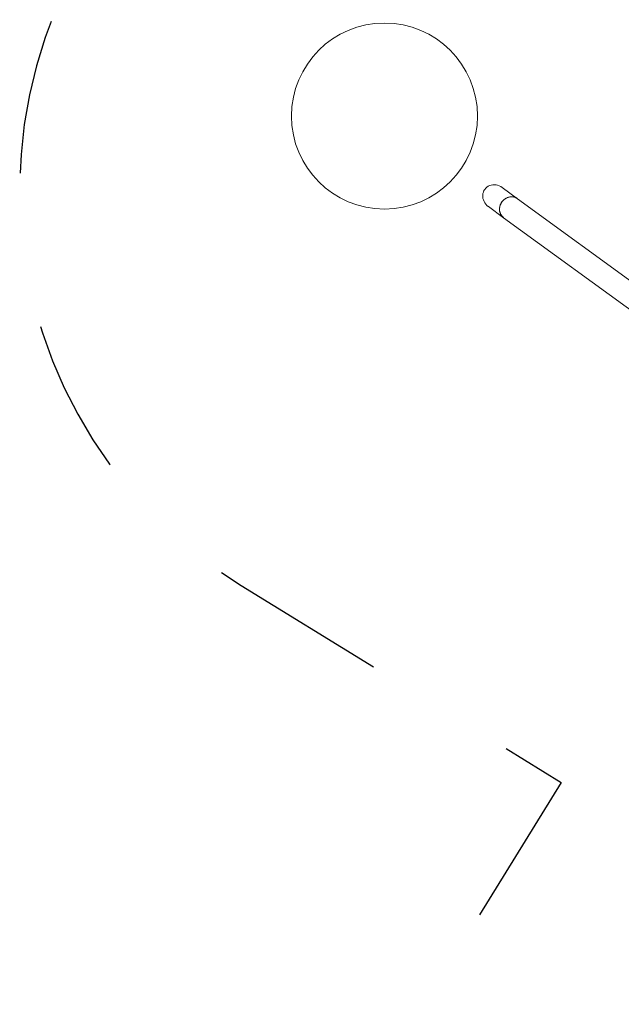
# Model space of a CAD drawing. Extents: x 5459245 to 5462690, y 5971016 to 5972523.
# Tile 37 of 136: x 5462438.92 to 5462440.86, y 5972212.15 to 5972215.31. Entities that reach past the tile are written whole.
import ezdxf

# ---------------------------------------------------------------- set-up
doc = ezdxf.new("R2010")
doc.units = 0
doc.linetypes.add('8', pattern=[0.5, 0.25, -0.25])
doc.layers.add('A_MAŁA ARCHITEKTURA', color=195, linetype='CONTINUOUS', lineweight=9)

# ---------------------------------------------------------------- blocks, each defined once
blk = doc.blocks.new('MEGA')
at = {"layer": 'A_MAŁA ARCHITEKTURA', "linetype": '8', "lineweight": 25, "ltscale": 2}
for p, q in [((5462442.0912, 5972220.8251), (5462442.0912, 5972219.6171)), ((5462442.0912, 5972219.6171), (5462439.2769, 5972219.6171))]:
    blk.add_line(p, q, dxfattribs=at)
at = {"layer": 'A_MAŁA ARCHITEKTURA'}
for p, q in [((5462443.545, 5972220.7863), (5462443.5402, 5972220.7256)), ((5462443.6158, 5972220.7197), (5462443.6206, 5972220.7804)), ((5462443.5402, 5972220.7256), (5462443.4775, 5972219.9259)), ((5462443.5555, 5972219.9501), (5462443.6158, 5972220.7197))]:
    blk.add_line(p, q, dxfattribs=at)
at = {"layer": 'A_MAŁA ARCHITEKTURA', "flags": 128}
for points in [[(5462443.6158, 5972220.7197), (5462443.6159, 5972220.7224), (5462443.6157, 5972220.7258), (5462443.6152, 5972220.7291), (5462443.6142, 5972220.7323), (5462443.613, 5972220.7354), (5462443.6114, 5972220.7384), (5462443.6095, 5972220.7413), (5462443.6073, 5972220.744), (5462443.6049, 5972220.7465), (5462443.6022, 5972220.7488), (5462443.5992, 5972220.7508), (5462443.5961, 5972220.7526), (5462443.5928, 5972220.7541), (5462443.5894, 5972220.7553), (5462443.5858, 5972220.7562), (5462443.5822, 5972220.7567), (5462443.5786, 5972220.757), (5462443.5749, 5972220.7569), (5462443.5713, 5972220.7566), (5462443.5677, 5972220.7559), (5462443.5642, 5972220.7548), (5462443.5609, 5972220.7535), (5462443.5577, 5972220.7519), (5462443.5547, 5972220.7501), (5462443.5519, 5972220.7479), (5462443.5494, 5972220.7456), (5462443.5471, 5972220.743), (5462443.5452, 5972220.7402), (5462443.5435, 5972220.7373), (5462443.5422, 5972220.7342), (5462443.5411, 5972220.731), (5462443.5405, 5972220.7278), (5462443.5402, 5972220.7256)], [(5462443.5402, 5972220.7256), (5462443.5403, 5972220.7261), (5462443.5408, 5972220.7294), (5462443.5416, 5972220.7326), (5462443.5428, 5972220.7358), (5462443.5443, 5972220.7388), (5462443.5461, 5972220.7416), (5462443.5482, 5972220.7443), (5462443.5506, 5972220.7468), (5462443.5533, 5972220.749), (5462443.5562, 5972220.751), (5462443.5593, 5972220.7528), (5462443.5625, 5972220.7542), (5462443.566, 5972220.7554), (5462443.5695, 5972220.7562), (5462443.5731, 5972220.7568), (5462443.5767, 5972220.757), (5462443.5804, 5972220.7569), (5462443.584, 5972220.7565), (5462443.5876, 5972220.7558), (5462443.5911, 5972220.7547), (5462443.5945, 5972220.7534), (5462443.5977, 5972220.7517), (5462443.6007, 5972220.7498), (5462443.6036, 5972220.7477), (5462443.6061, 5972220.7453), (5462443.6085, 5972220.7427), (5462443.6105, 5972220.7399), (5462443.6122, 5972220.737), (5462443.6137, 5972220.7339), (5462443.6147, 5972220.7307), (5462443.6155, 5972220.7274), (5462443.6159, 5972220.7241), (5462443.6159, 5972220.7208), (5462443.6158, 5972220.7197)]]:
    blk.add_lwpolyline(points, dxfattribs=at)
at = {"layer": 'A_MAŁA ARCHITEKTURA'}
blk.add_circle((5462443.6179, 5972221.2231), 0.299, dxfattribs=at)
at = {"layer": 'A_MAŁA ARCHITEKTURA', "linetype": '8', "lineweight": 25, "ltscale": 2}
blk.add_arc((5462443.5861, 5972220.8251), 1.4949, 62.1054, 180, dxfattribs=at)
at = {"layer": 'A_MAŁA ARCHITEKTURA'}
blk.add_ellipse((5462443.5828, 5972220.7834), major_axis=(-0.0033, -0.0417), ratio=0.906243, start_param=1.570796, end_param=4.712389, dxfattribs=at)

msp = doc.modelspace()

# ---------------------------------------------------------------- block references
at = {"layer": 'A_MAŁA ARCHITEKTURA', "color": 6, "rotation": 58.39971502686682}
msp.add_blockref('MEGA', (7686859.5945, -1809666.1669), dxfattribs=at)

doc.saveas('drawing.dxf')
